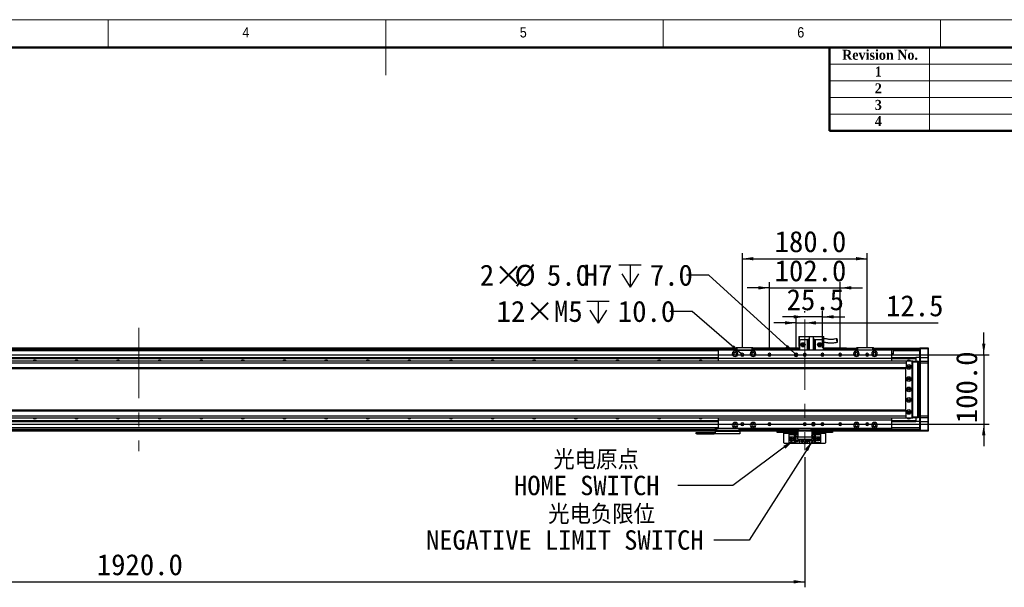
# Model space of a CAD drawing. Header units: millimetres. Extents: x 40 to 3320, y 40 to 2336.
# Tile 8 of 9: x 1152 to 2572, y 1518 to 2336. Entities that reach past the tile are written whole.
import ezdxf

# ---------------------------------------------------------------- set-up
doc = ezdxf.new("R2010")
doc.units = ezdxf.units.MM
doc.header["$LTSCALE"] = 8
doc.linetypes.add('CENTERX2', pattern=[20.32, 12.7, -2.54, 2.54, -2.54])
doc.layers.add('DIMNS', color=7, linetype='Continuous')
doc.styles.add('SLDTEXTSTYLE1', font='Gothic.ttf', dxfattribs={"width": 0.913})
doc.styles.add('SLDTEXTSTYLE2', font='timesbd.ttf', dxfattribs={"width": 0.933})
doc.styles.add('SLDTEXTSTYLE8', font='txt')
doc.styles.add('SLDTEXTSTYLE9', font='txt', dxfattribs={"bigfont": 'bigfont'})
doc.dimstyles.new('SLDDIMSTYLE0', dxfattribs={"dimtxt": 30.4, "dimasz": 16, "dimexe": 0, "dimexo": 0.0625, "dimgap": 7.6, "dimtad": 2, "dimdec": 1, "dimrnd": 1e-09, "dimzin": 4, "dimdsep": 46, "dimtxsty": 'SLDTEXTSTYLE8', "dimsah": 1, "dimcen": 0.09, "dimadec": 0, "dimazin": 1, "dimtfac": 1, "dimtdec": 1, "dimtofl": 0, "dimtmove": 0, "dimatfit": 3, "dimfxl": 0, "dimfrac": 2, "dimtolj": 1, "dimtzin": 12, "dimarcsym": 0})
doc.dimstyles.new('SLDDIMSTYLE1', dxfattribs={"dimtxt": 30.4, "dimasz": 16, "dimexe": 0, "dimexo": 0.0625, "dimgap": 7.6, "dimtad": 2, "dimdec": 1, "dimrnd": 1e-09, "dimzin": 4, "dimdsep": 46, "dimtxsty": 'SLDTEXTSTYLE8', "dimsah": 1, "dimcen": 0.09, "dimadec": 0, "dimazin": 1, "dimtfac": 1, "dimtdec": 1, "dimtmove": 0, "dimatfit": 0, "dimfxl": 0, "dimfrac": 2, "dimtolj": 1, "dimtzin": 12, "dimarcsym": 0})
doc.dimstyles.new('SLDDIMSTYLE2', dxfattribs={"dimtxt": 0.18, "dimasz": 16, "dimexe": 0, "dimexo": 0.0625, "dimgap": 0, "dimtad": 0, "dimtih": 1, "dimtoh": 1, "dimdec": 0, "dimrnd": 1e-09, "dimzin": 0, "dimdsep": 46, "dimtxsty": 'Standard', "dimsah": 1, "dimcen": 0.09, "dimadec": 0, "dimazin": 0, "dimtfac": 16, "dimtdec": 0, "dimtofl": 0, "dimtmove": 0, "dimatfit": 3, "dimfxl": 0, "dimfrac": 2, "dimtolj": 1, "dimtzin": 0, "dimarcsym": 0})
doc.dimstyles.new('SLDDIMSTYLE3', dxfattribs={"dimtxt": 30.4, "dimasz": 16, "dimexe": 0, "dimexo": 0.0625, "dimgap": 7.6, "dimtad": 2, "dimdec": 1, "dimrnd": 1e-09, "dimzin": 12, "dimdsep": 46, "dimtxsty": 'SLDTEXTSTYLE8', "dimsah": 1, "dimcen": 0.09, "dimadec": 0, "dimazin": 3, "dimtfac": 1, "dimtdec": 1, "dimtmove": 0, "dimatfit": 0, "dimfxl": 0, "dimfrac": 2, "dimtolj": 1, "dimtzin": 12, "dimarcsym": 0})
doc.dimstyles.new('SLDDIMSTYLE7', dxfattribs={"dimtxt": 30.4, "dimasz": 16, "dimexe": 0, "dimexo": 0.0625, "dimgap": 7.6, "dimtad": 0, "dimtih": 1, "dimtoh": 1, "dimdec": 1, "dimrnd": 1e-09, "dimzin": 4, "dimdsep": 46, "dimtxsty": 'SLDTEXTSTYLE8', "dimsah": 1, "dimcen": 0, "dimadec": 0, "dimazin": 1, "dimtfac": 1, "dimtdec": 1, "dimtofl": 0, "dimtmove": 0, "dimatfit": 3, "dimfxl": 0, "dimfrac": 2, "dimtolj": 1, "dimtzin": 12, "dimarcsym": 0})
doc.dimstyles.new('SLDDIMSTYLE8', dxfattribs={"dimtxt": 30.4, "dimasz": 16, "dimexe": 0, "dimexo": 0.0625, "dimgap": 7.6, "dimtad": 0, "dimtih": 1, "dimtoh": 1, "dimdec": 1, "dimrnd": 1e-09, "dimzin": 12, "dimdsep": 46, "dimtxsty": 'SLDTEXTSTYLE8', "dimsah": 1, "dimcen": 0, "dimadec": 0, "dimazin": 3, "dimtfac": 1, "dimtdec": 1, "dimtofl": 0, "dimtmove": 0, "dimatfit": 3, "dimfxl": 0, "dimfrac": 2, "dimtolj": 1, "dimtzin": 12, "dimarcsym": 0})

# ---------------------------------------------------------------- blocks, each defined once
blk = doc.blocks.new('_D_24')
at = {"layer": 'DIMNS'}
for p, q in [((2542.2, 1852.9), (2542.2, 1884.9)), ((464.3, 1852.9), (2550.2, 1852.9)), ((2542.2, 1852.9), (2542.2, 1752.9)), ((464.3, 1752.9), (2550.2, 1752.9)), ((2542.2, 1752.9), (2542.2, 1720.9))]:
    blk.add_line(p, q, dxfattribs=at)
for points in [[(2542.2, 1852.9), (2544.6, 1868.9), (2539.8, 1868.9)], [(2542.2, 1752.9), (2539.8, 1736.9), (2544.6, 1736.9)]]:
    blk.add_solid(points, dxfattribs=at)
at = {"layer": 'DIMNS', "insert": (2502.3, 1754.3), "char_height": 30.4, "attachment_point": 1, "rotation": 90, "style": 'SLDTEXTSTYLE8'}
blk.add_mtext('100.0', dxfattribs=at)
blk = doc.blocks.new('_D_29')
at = {"layer": 'DIMNS'}
for p, q in [((2233.2, 1949.4), (2201.2, 1949.4)), ((2233.2, 1863), (2233.2, 1957.4)), ((2233.2, 1949.4), (2335.2, 1949.4)), ((2335.2, 1863), (2335.2, 1957.4)), ((2335.2, 1949.4), (2367.2, 1949.4))]:
    blk.add_line(p, q, dxfattribs=at)
for points in [[(2233.2, 1949.4), (2217.2, 1951.8), (2217.2, 1947)], [(2335.2, 1949.4), (2351.2, 1947), (2351.2, 1951.8)]]:
    blk.add_solid(points, dxfattribs=at)
at = {"layer": 'DIMNS', "insert": (2240.7, 1989.3), "char_height": 30.4, "attachment_point": 1, "style": 'SLDTEXTSTYLE8'}
blk.add_mtext('102.0', dxfattribs=at)
blk = doc.blocks.new('_D_30')
at = {"layer": 'DIMNS'}
for p, q in [((2194.2, 1863), (2194.2, 1999.4)), ((2194.2, 1991.4), (2374.2, 1991.4)), ((2374.2, 1863), (2374.2, 1999.4))]:
    blk.add_line(p, q, dxfattribs=at)
for points in [[(2194.2, 1991.4), (2210.2, 1989), (2210.2, 1993.8)], [(2374.2, 1991.4), (2358.2, 1993.8), (2358.2, 1989)]]:
    blk.add_solid(points, dxfattribs=at)
at = {"layer": 'DIMNS', "insert": (2240.7, 2031.3), "char_height": 30.4, "attachment_point": 1, "style": 'SLDTEXTSTYLE8'}
blk.add_mtext('180.0', dxfattribs=at)
blk = doc.blocks.new('_D_31')
at = {"layer": 'DIMNS'}
for p, q in [((2271.7, 1863), (2271.7, 1906.9)), ((2271.7, 1898.9), (2239.7, 1898.9)), ((2271.7, 1898.9), (2284.2, 1898.9)), ((2284.2, 1898.9), (2476.3, 1898.9))]:
    blk.add_line(p, q, dxfattribs=at)
for points in [[(2271.7, 1898.9), (2255.7, 1901.3), (2255.7, 1896.5)], [(2284.2, 1898.9), (2300.2, 1896.5), (2300.2, 1901.3)]]:
    blk.add_solid(points, dxfattribs=at)
at = {"layer": 'DIMNS', "insert": (2401.4, 1938.8), "char_height": 30.4, "attachment_point": 1, "style": 'SLDTEXTSTYLE8'}
blk.add_mtext('12.5', dxfattribs=at)
blk = doc.blocks.new('_D_32')
at = {"layer": 'DIMNS'}
for p, q in [((2284.2, 1907.6), (2252.2, 1907.6)), ((2284.2, 1914), (2284.2, 1915.6)), ((2309.7, 1907.6), (2284.2, 1907.6)), ((2309.7, 1863), (2309.7, 1915.6)), ((2309.7, 1907.6), (2341.7, 1907.6))]:
    blk.add_line(p, q, dxfattribs=at)
for points in [[(2284.2, 1907.6), (2268.2, 1910), (2268.2, 1905.2)], [(2309.7, 1907.6), (2325.7, 1905.2), (2325.7, 1910)]]:
    blk.add_solid(points, dxfattribs=at)
at = {"layer": 'DIMNS', "insert": (2258, 1947.5), "char_height": 30.4, "attachment_point": 1, "style": 'SLDTEXTSTYLE8'}
blk.add_mtext('25.5', dxfattribs=at)
blk = doc.blocks.new('SW_SYMBOL_HOLE_DEPTH')
at = {"layer": 'DIMNS', "color": 0}
for p, q in [((0, 7000), (6400, 7000)), ((3200, 7000), (3200, 600)), ((800, 4440), (3200, 600)), ((5600, 4440), (3200, 600))]:
    blk.add_line(p, q, dxfattribs=at)
blk = doc.blocks.new('_D_33')
at = {"layer": 'DIMNS'}
for p, q in [((2145.7, 1967.7), (2113.7, 1967.7)), ((2269.8, 1854.6), (2145.7, 1967.7))]:
    blk.add_line(p, q, dxfattribs=at)
blk.add_solid([(2269.8, 1854.6), (2259.6, 1867.1), (2256.4, 1863.6)], dxfattribs=at)
at = {"layer": 'DIMNS', "xscale": 0.004985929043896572, "yscale": 0.004985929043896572, "zscale": 0.004985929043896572}
blk.add_blockref('SW_SYMBOL_HOLE_DEPTH', (2016.3, 1947.5), dxfattribs=at)
at = {"layer": 'DIMNS', "char_height": 30.4, "attachment_point": 1, "style": 'SLDTEXTSTYLE8'}
for s, insert in [('2×', (1815.7, 1982.9)), ('%%c', (1865.5, 1982.6)), ('5.0', (1912.4, 1982.9)), ('H7', (1965.4, 1982.9)), ('7.0', (2060.8, 1982.9))]:
    blk.add_mtext(s, dxfattribs=dict(at, insert=insert))
blk = doc.blocks.new('_D_34')
at = {"layer": 'DIMNS'}
for p, q in [((2284.2, 1705.2), (2284.2, 1517.6)), ((364.2, 1691.8), (364.2, 1517.6)), ((364.2, 1525.6), (2284.2, 1525.6))]:
    blk.add_line(p, q, dxfattribs=at)
for points in [[(364.2, 1525.6), (380.2, 1523.2), (380.2, 1528)], [(2284.2, 1525.6), (2268.2, 1528), (2268.2, 1523.2)]]:
    blk.add_solid(points, dxfattribs=at)
at = {"layer": 'DIMNS', "insert": (1263.5, 1565.5), "char_height": 30.4, "attachment_point": 1, "style": 'SLDTEXTSTYLE8'}
blk.add_mtext('1920.0', dxfattribs=at)
blk = doc.blocks.new('_D_35')
at = {"layer": 'DIMNS'}
for p, q in [((2121.6, 1915.4), (2089.6, 1915.4)), ((2192.6, 1854.3), (2121.6, 1915.4))]:
    blk.add_line(p, q, dxfattribs=at)
blk.add_solid([(2192.6, 1854.3), (2182, 1866.5), (2178.9, 1862.9)], dxfattribs=at)
at = {"layer": 'DIMNS', "xscale": 0.004985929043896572, "yscale": 0.004985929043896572, "zscale": 0.004985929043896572}
blk.add_blockref('SW_SYMBOL_HOLE_DEPTH', (1970.2, 1895.3), dxfattribs=at)
at = {"layer": 'DIMNS', "char_height": 30.4, "attachment_point": 1, "style": 'SLDTEXTSTYLE8'}
for s, insert in [('12×M5', (1839.9, 1930.7)), ('10.0', (2014.7, 1930.7))]:
    blk.add_mtext(s, dxfattribs=dict(at, insert=insert))
blk = doc.blocks.new('SW_NOTE_6')
at = {"layer": 'DIMNS', "color": 0, "char_height": 28, "attachment_point": 2}
for s, insert, style in [(' 光电原点', (-130.5, 51.1), 'SLDTEXTSTYLE9'), ('HOME SWITCH', (-131.4, 14.1), 'SLDTEXTSTYLE8')]:
    blk.add_mtext(s, dxfattribs=dict(at, insert=insert, style=style))
blk = doc.blocks.new('SW_NOTE_7')
at = {"layer": 'DIMNS', "color": 0, "char_height": 28, "attachment_point": 2}
for s, insert, style in [('    光电负限位', (-211.8, 51.3), 'SLDTEXTSTYLE9'), ('NEGATIVE LIMIT SWITCH', (-215, 14.3), 'SLDTEXTSTYLE8')]:
    blk.add_mtext(s, dxfattribs=dict(at, insert=insert, style=style))
blk = doc.blocks.new('SW_DOWELSYMBOL_5')
at = {"linetype": 'Continuous', "lineweight": 18}
h = blk.add_hatch(color=0, dxfattribs=at)
edge = h.paths.add_edge_path(flags=0)
edge.add_arc((0, 0), 2.5, 180, 270)
edge.add_line((0, -2.5), (0, 0))
edge.add_line((0, 0), (-2.5, 0))
h = blk.add_hatch(color=0, dxfattribs=at)
edge = h.paths.add_edge_path(flags=0)
edge.add_arc((0, 0), 2.5, 0, 90)
edge.add_line((0, 2.5), (0, 0))
edge.add_line((0, 0), (2.5, 0))
at = {"layer": 'DIMNS', "color": 0}
blk.add_circle((0, 0), 2.5, dxfattribs=at)
blk = doc.blocks.new('SW_DOWELSYMBOL_6')
at = {"linetype": 'Continuous', "lineweight": 18}
h = blk.add_hatch(color=0, dxfattribs=at)
edge = h.paths.add_edge_path(flags=0)
edge.add_arc((0, 0), 2.5, 180, 270)
edge.add_line((0, -2.5), (0, 0))
edge.add_line((0, 0), (-2.5, 0))
h = blk.add_hatch(color=0, dxfattribs=at)
edge = h.paths.add_edge_path(flags=0)
edge.add_arc((0, 0), 2.5, 0, 90)
edge.add_line((0, 2.5), (0, 0))
edge.add_line((0, 0), (2.5, 0))
at = {"layer": 'DIMNS', "color": 0}
blk.add_circle((0, 0), 2.5, dxfattribs=at)

msp = doc.modelspace()

# ---------------------------------------------------------------- linework, layer by layer
at = {"color": 7, "linetype": 'Continuous', "lineweight": 18}
for p, q in [((3320, 2336), (40, 2336)), ((1280, 2296), (1280, 2336)), ((1680, 2336), (1680, 2256)), ((2080, 2296), (2080, 2336)), ((2480, 2336), (2480, 2296)), ((80, 2296), (3280, 2296)), ((2464, 2296), (2464, 2176)), ((2320, 2272), (3280, 2272)), ((2320, 2248), (3280, 2248)), ((2320, 2224), (3280, 2224)), ((2320, 2200), (3280, 2200))]:
    msp.add_line(p, q, dxfattribs=at)
at = {"color": 7, "linetype": 'Continuous', "lineweight": 50}
for p, q in [((3280, 2296), (80, 2296)), ((2320, 2296), (2320, 2176)), ((3280, 2176), (2320, 2176))]:
    msp.add_line(p, q, dxfattribs=at)
at = {"color": 7, "linetype": 'Continuous', "lineweight": 25}
for p, q in [((2275.65, 1879.19), (2276.65, 1879.19)), ((2275.65, 1879.19), (2275.65, 1864.79)), ((2276.65, 1872.79), (2276.65, 1879.19)), ((2276.65, 1879.19), (2290.65, 1879.19)), ((2278.65, 1874.79), (2276.65, 1872.79)), ((2278.65, 1874.79), (2288.15, 1874.79)), ((2288.15, 1859.39), (2288.15, 1874.79)), ((2288.15, 1874.79), (2288.65, 1874.79)), ((2288.65, 1874.79), (2288.65, 1859.39)), ((2290.65, 1874.79), (2288.65, 1874.79)), ((2290.65, 1879.39), (2290.65, 1859.39)), ((2290.65, 1879.39), (2296.65, 1879.39)), ((2296.65, 1859.39), (2296.65, 1879.39)), ((2296.65, 1879.19), (2310.65, 1879.19)), ((2298.65, 1874.79), (2296.65, 1874.79)), ((2298.65, 1859.39), (2298.65, 1874.79)), ((2298.65, 1874.79), (2299.15, 1874.79)), ((2299.15, 1874.79), (2308.65, 1874.79)), ((2299.15, 1874.79), (2299.15, 1859.39)), ((2310.65, 1872.79), (2308.65, 1874.79)), ((2310.65, 1879.19), (2311.65, 1879.19)), ((2310.65, 1879.19), (2310.65, 1872.79)), ((2311.65, 1864.79), (2311.65, 1879.19)), ((463.15, 1862.69), (2185.15, 1862.69)), ((463.15, 1862.49), (2185.15, 1862.49)), ((463.15, 1862.39), (2185.15, 1862.39)), ((2185.15, 1860.39), (463.15, 1860.39)), ((2185.15, 1863.09), (2185.45, 1863.39)), ((2185.15, 1859.39), (2185.15, 1863.09)), ((2186.15, 1863.09), (2185.15, 1863.09)), ((2185.45, 1863.39), (2186.28, 1863.39)), ((2186.15, 1863.09), (2186.28, 1863.39)), ((2186.15, 1863.09), (2186.15, 1859.39)), ((2208.15, 1863.09), (2186.15, 1863.09)), ((2186.28, 1863.39), (2208.03, 1863.39)), ((2208.15, 1863.09), (2208.03, 1863.39)), ((2208.03, 1863.39), (2208.85, 1863.39)), ((2208.15, 1859.39), (2208.15, 1863.09)), ((2209.15, 1863.09), (2208.15, 1863.09)), ((2208.85, 1863.39), (2209.15, 1863.09)), ((2209.15, 1863.09), (2209.15, 1859.39)), ((2209.15, 1862.69), (2276.65, 1862.69)), ((2209.15, 1862.49), (2276.65, 1862.49)), ((2209.15, 1862.39), (2276.65, 1862.39)), ((2276.65, 1860.39), (2209.15, 1860.39)), ((2275.65, 1864.79), (2276.65, 1864.79)), ((2276.65, 1872.79), (2276.65, 1859.39)), ((2310.65, 1872.79), (2310.65, 1859.39)), ((2310.65, 1864.79), (2311.65, 1864.79)), ((2310.65, 1862.69), (2344.15, 1862.69)), ((2310.65, 1862.49), (2344.15, 1862.49)), ((2310.65, 1862.39), (2359.15, 1862.39)), ((2359.15, 1860.39), (2310.65, 1860.39)), ((2344.15, 1862.69), (2344.15, 1862.49)), ((2344.15, 1862.39), (2344.15, 1862.49)), ((2359.15, 1863.09), (2359.45, 1863.39)), ((2359.15, 1859.39), (2359.15, 1863.09)), ((2360.15, 1863.09), (2359.15, 1863.09)), ((2359.45, 1863.39), (2360.28, 1863.39)), ((2360.15, 1863.09), (2360.28, 1863.39)), ((2360.15, 1863.09), (2360.15, 1859.39)), ((2382.15, 1863.09), (2360.15, 1863.09)), ((2360.28, 1863.39), (2382.03, 1863.39)), ((2382.15, 1863.09), (2382.03, 1863.39)), ((2382.03, 1863.39), (2382.85, 1863.39)), ((2382.15, 1859.39), (2382.15, 1863.09)), ((2383.15, 1863.09), (2382.15, 1863.09)), ((2382.85, 1863.39), (2383.15, 1863.09)), ((2383.15, 1863.09), (2383.15, 1859.39)), ((2383.15, 1862.39), (2450.15, 1862.39)), ((2450.15, 1860.39), (2383.15, 1860.39)), ((2450.15, 1862.59), (2450.45, 1862.89)), ((2450.15, 1861.39), (2450.15, 1862.59)), ((2450.15, 1861.39), (2450.45, 1861.39)), ((2450.15, 1848.89), (2450.15, 1861.39)), ((2450.45, 1862.89), (2450.45, 1861.39)), ((2450.45, 1862.89), (2461.85, 1862.89)), ((2450.45, 1861.39), (2450.45, 1848.89)), ((2461.85, 1861.39), (2450.45, 1861.39)), ((2461.85, 1861.39), (2461.85, 1862.89)), ((2461.85, 1862.89), (2462.15, 1862.59)), ((2461.85, 1848.89), (2461.85, 1861.39)), ((2461.85, 1861.39), (2462.15, 1861.39)), ((2462.15, 1862.59), (2462.15, 1861.39)), ((2462.15, 1861.39), (2462.15, 1848.89)), ((489.15, 1848.89), (2159.15, 1848.89)), ((489.15, 1848.6), (2159.15, 1848.6)), ((489.15, 1847.7), (2159.15, 1847.7)), ((489.15, 1847.41), (2159.15, 1847.41)), ((2409.15, 1859.39), (2159.15, 1859.39)), ((2159.15, 1859.39), (2159.15, 1847.39)), ((2409.15, 1847.39), (2159.15, 1847.39)), ((2159.15, 1847.39), (2159.15, 1843.89)), ((2186.15, 1859.39), (2185.15, 1859.39)), ((2185.15, 1859.39), (2185.15, 1859.39)), ((2186.15, 1859.39), (2208.15, 1859.39)), ((2194.15, 1852.89), (2192.05, 1852.89)), ((2194.15, 1852.89), (2196.25, 1852.89)), ((2209.15, 1859.39), (2208.15, 1859.39)), ((2209.15, 1859.39), (2209.15, 1859.39)), ((2233.15, 1852.89), (2231.05, 1852.89)), ((2233.15, 1852.89), (2235.25, 1852.89)), ((2271.65, 1852.89), (2269.15, 1852.89)), ((2271.65, 1852.89), (2274.15, 1852.89)), ((2284.15, 1852.89), (2282.05, 1852.89)), ((2284.15, 1852.89), (2286.25, 1852.89)), ((2309.65, 1852.89), (2307.55, 1852.89)), ((2309.65, 1852.89), (2311.75, 1852.89)), ((2335.15, 1852.89), (2333.05, 1852.89)), ((2335.15, 1852.89), (2337.25, 1852.89)), ((2374.15, 1852.89), (2372.05, 1852.89)), ((2374.15, 1852.89), (2376.25, 1852.89)), ((2409.15, 1859.39), (2409.15, 1847.39)), ((2411.79, 1854.29), (2409.15, 1854.29)), ((2409.15, 1848.89), (2444.15, 1848.89)), ((2409.15, 1848.6), (2444.15, 1848.6)), ((2409.15, 1847.7), (2444.15, 1847.7)), ((2409.15, 1847.41), (2444.15, 1847.41)), ((2409.15, 1847.39), (2409.15, 1843.89)), ((2450.15, 1858.39), (2411.79, 1858.39)), ((2411.79, 1858.39), (2411.79, 1854.29)), ((2444.15, 1848.89), (2444.15, 1848.6)), ((2450.15, 1848.89), (2444.15, 1848.89)), ((2444.15, 1848.6), (2444.15, 1847.7)), ((2444.15, 1847.7), (2444.15, 1847.41)), ((2444.15, 1847.41), (2444.15, 1843.89)), ((2450.15, 1848.89), (2450.45, 1848.89)), ((2450.15, 1843.59), (2450.15, 1848.89)), ((2450.45, 1848.89), (2450.45, 1843.89)), ((2450.45, 1848.89), (2461.85, 1848.89)), ((2461.85, 1843.89), (2461.85, 1848.89)), ((2461.85, 1848.89), (2462.15, 1848.89)), ((2462.15, 1848.89), (2462.15, 1843.59)), ((2429.65, 1843.89), (219.15, 1843.89)), ((2430.15, 1840.89), (219.15, 1840.89)), ((2430.15, 1833.89), (219.15, 1833.89)), ((219.15, 1832.89), (2430.15, 1832.89)), ((2429.65, 1843.89), (2429.15, 1843.39)), ((2429.15, 1843.39), (2429.15, 1843.25)), ((2429.15, 1832.89), (2429.15, 1772.89)), ((2438.65, 1843.89), (2429.65, 1843.89)), ((2430.15, 1843.25), (2430.15, 1840.89)), ((2430.15, 1840.89), (2430.15, 1833.89)), ((2430.15, 1833.89), (2430.15, 1832.89)), ((2435.3, 1835.89), (2433.01, 1835.89)), ((2439.15, 1843.39), (2438.65, 1843.89)), ((2438.65, 1843.89), (2440.15, 1843.89)), ((2440.15, 1843.59), (2438.95, 1843.59)), ((2439.15, 1762.39), (2439.15, 1843.39)), ((2439.65, 1841.89), (2439.15, 1841.89)), ((2439.65, 1763.89), (2439.65, 1841.89)), ((2440.15, 1843.89), (2447.35, 1843.89)), ((2440.15, 1842.39), (2440.15, 1843.89)), ((2447.35, 1842.39), (2440.15, 1842.39)), ((2440.15, 1763.39), (2440.15, 1842.39)), ((2447.35, 1842.39), (2447.35, 1843.89)), ((2447.65, 1843.59), (2447.35, 1843.89)), ((2447.35, 1763.39), (2447.35, 1842.39)), ((2447.65, 1842.39), (2447.35, 1842.39)), ((2447.65, 1843.59), (2447.65, 1842.39)), ((2447.65, 1842.39), (2447.65, 1763.39)), ((2447.65, 1842.39), (2450.15, 1842.39)), ((2450.15, 1841.39), (2447.65, 1841.39)), ((2450.45, 1843.89), (2450.15, 1843.59)), ((2450.15, 1840.89), (2450.15, 1843.59)), ((2450.15, 1764.89), (2450.15, 1840.89)), ((2450.45, 1840.89), (2450.15, 1840.89)), ((2450.45, 1843.89), (2450.45, 1840.89)), ((2450.45, 1843.89), (2461.85, 1843.89)), ((2450.45, 1840.89), (2450.45, 1764.89)), ((2461.85, 1840.89), (2450.45, 1840.89)), ((2461.85, 1840.89), (2461.85, 1843.89)), ((2461.85, 1843.89), (2462.15, 1843.59)), ((2461.85, 1764.89), (2461.85, 1840.89)), ((2461.85, 1840.89), (2462.15, 1840.89)), ((2462.15, 1843.59), (2462.15, 1840.89)), ((2462.15, 1840.89), (2462.15, 1764.89)), ((2447.65, 1818.39), (2450.15, 1818.39)), ((2450.15, 1817.39), (2447.65, 1817.39)), ((2447.65, 1788.39), (2450.15, 1788.39)), ((2450.15, 1787.39), (2447.65, 1787.39)), ((2430.15, 1772.89), (219.15, 1772.89)), ((219.15, 1771.89), (2430.15, 1771.89)), ((219.15, 1764.89), (2430.15, 1764.89)), ((219.15, 1761.89), (2429.65, 1761.89)), ((2159.15, 1761.89), (2159.15, 1758.39)), ((2409.15, 1761.89), (2409.15, 1758.39)), ((2429.15, 1762.53), (2429.15, 1762.39)), ((2429.15, 1762.39), (2429.65, 1761.89)), ((2429.65, 1761.89), (2438.65, 1761.89)), ((2430.15, 1771.89), (2430.15, 1772.89)), ((2430.15, 1764.89), (2430.15, 1771.89)), ((2430.15, 1762.53), (2430.15, 1764.89)), ((2433.01, 1769.89), (2435.3, 1769.89)), ((2438.65, 1761.89), (2439.15, 1762.39)), ((2440.15, 1761.89), (2438.65, 1761.89)), ((2438.95, 1762.19), (2440.15, 1762.19)), ((2439.15, 1763.89), (2439.65, 1763.89)), ((2440.15, 1761.89), (2440.15, 1763.39)), ((2440.15, 1763.39), (2447.35, 1763.39)), ((2447.35, 1761.89), (2440.15, 1761.89)), ((2444.15, 1761.89), (2444.15, 1758.37)), ((2447.35, 1761.89), (2447.35, 1763.39)), ((2447.65, 1763.39), (2447.35, 1763.39)), ((2447.65, 1762.19), (2447.35, 1761.89)), ((2447.65, 1764.39), (2450.15, 1764.39)), ((2447.65, 1763.39), (2447.65, 1762.19)), ((2450.15, 1763.39), (2447.65, 1763.39)), ((2450.15, 1762.19), (2450.15, 1764.89)), ((2450.45, 1764.89), (2450.15, 1764.89)), ((2450.45, 1761.89), (2450.15, 1762.19)), ((2450.15, 1756.89), (2450.15, 1762.19)), ((2450.45, 1764.89), (2450.45, 1761.89)), ((2450.45, 1764.89), (2461.85, 1764.89)), ((2461.85, 1761.89), (2450.45, 1761.89)), ((2450.45, 1761.89), (2450.45, 1756.89)), ((2461.85, 1761.89), (2461.85, 1764.89)), ((2461.85, 1764.89), (2462.15, 1764.89)), ((2461.85, 1761.89), (2462.15, 1762.19)), ((2461.85, 1756.89), (2461.85, 1761.89)), ((2462.15, 1764.89), (2462.15, 1762.19)), ((2462.15, 1762.19), (2462.15, 1756.89)), ((489.15, 1758.37), (2159.15, 1758.37)), ((489.15, 1758.08), (2159.15, 1758.08)), ((489.15, 1757.18), (2159.15, 1757.18)), ((489.15, 1756.88), (2159.15, 1756.88)), ((2155.65, 1744.39), (2155.65, 1746.39)), ((2155.65, 1746.39), (2156.65, 1746.39)), ((2156.65, 1746.39), (2156.65, 1744.39)), ((2156.65, 1746.39), (2159.15, 1746.39)), ((2409.15, 1758.39), (2159.15, 1758.39)), ((2159.15, 1758.39), (2159.15, 1746.39)), ((2409.15, 1746.39), (2159.15, 1746.39)), ((2189.65, 1744.39), (2189.65, 1746.39)), ((2190.65, 1746.39), (2190.65, 1744.39)), ((2194.15, 1752.89), (2192.05, 1752.89)), ((2194.15, 1752.89), (2196.25, 1752.89)), ((2233.15, 1752.89), (2231.05, 1752.89)), ((2233.15, 1752.89), (2235.25, 1752.89)), ((2274.15, 1744.39), (2274.15, 1746.39)), ((2275.15, 1746.39), (2275.15, 1744.39)), ((2284.15, 1752.89), (2282.05, 1752.89)), ((2284.15, 1752.89), (2286.25, 1752.89)), ((2293.15, 1744.39), (2293.15, 1746.39)), ((2296.65, 1752.89), (2294.15, 1752.89)), ((2294.15, 1746.39), (2294.15, 1744.39)), ((2296.65, 1752.89), (2299.15, 1752.89)), ((2309.65, 1752.89), (2307.55, 1752.89)), ((2309.65, 1752.89), (2311.75, 1752.89)), ((2335.15, 1752.89), (2333.05, 1752.89)), ((2335.15, 1752.89), (2337.25, 1752.89)), ((2374.15, 1752.89), (2372.05, 1752.89)), ((2374.15, 1752.89), (2376.25, 1752.89)), ((2409.15, 1758.39), (2409.15, 1746.39)), ((2409.15, 1758.37), (2444.15, 1758.37)), ((2409.15, 1758.08), (2444.15, 1758.08)), ((2409.15, 1757.18), (2444.15, 1757.18)), ((2409.15, 1756.88), (2444.15, 1756.88)), ((2444.15, 1758.37), (2444.15, 1758.08)), ((2444.15, 1758.08), (2444.15, 1757.18)), ((2444.15, 1757.18), (2444.15, 1756.88)), ((2450.15, 1756.88), (2444.15, 1756.88)), ((2450.45, 1756.89), (2450.15, 1756.89)), ((2450.15, 1744.39), (2450.15, 1756.89)), ((2450.45, 1756.89), (2461.85, 1756.89)), ((2450.45, 1756.89), (2450.45, 1744.39)), ((2462.15, 1756.89), (2461.85, 1756.89)), ((2461.85, 1744.39), (2461.85, 1756.89)), ((2462.15, 1756.89), (2462.15, 1744.39)), ((2155.65, 1745.38), (494.65, 1745.38)), ((2155.65, 1742.89), (494.65, 1742.89)), ((2127.65, 1738.89), (2127.65, 1740.89)), ((2127.65, 1740.89), (2128.65, 1740.89)), ((2128.65, 1738.89), (2127.65, 1738.89)), ((2128.65, 1740.89), (2128.65, 1738.89)), ((2128.65, 1740.89), (2153.65, 1740.89)), ((2128.65, 1738.89), (2153.65, 1738.89)), ((2153.65, 1738.89), (2153.65, 1740.89)), ((2153.65, 1740.89), (2155.65, 1740.89)), ((2155.65, 1738.89), (2153.65, 1738.89)), ((2156.65, 1744.39), (2155.65, 1744.39)), ((2155.65, 1742.56), (2155.65, 1744.39)), ((2155.65, 1742.56), (2190.65, 1742.56)), ((2155.65, 1738.89), (2155.65, 1742.56)), ((2190.65, 1738.89), (2155.65, 1738.89)), ((2156.65, 1744.39), (2189.65, 1744.39)), ((2190.65, 1744.39), (2189.65, 1744.39)), ((2274.15, 1745.38), (2190.65, 1745.38)), ((2190.65, 1744.39), (2190.65, 1742.56)), ((2274.15, 1742.89), (2190.65, 1742.89)), ((2190.65, 1742.56), (2190.65, 1738.89)), ((2244.15, 1740.89), (2244.15, 1742.89)), ((2245.15, 1740.89), (2244.15, 1740.89)), ((2245.15, 1742.89), (2245.15, 1740.89)), ((2274.15, 1740.89), (2245.15, 1740.89)), ((2254.15, 1740.89), (2254.15, 1739.89)), ((2254.15, 1726.09), (2254.15, 1739.89)), ((2261.45, 1737.79), (2261.45, 1738.59)), ((2261.45, 1738.59), (2270.65, 1738.59)), ((2269.75, 1737.79), (2261.45, 1737.79)), ((2261.45, 1737.79), (2261.45, 1737.29)), ((2269.25, 1737.29), (2261.45, 1737.29)), ((2261.45, 1734.69), (2261.45, 1737.29)), ((2261.45, 1734.69), (2267.65, 1734.69)), ((2261.45, 1729.09), (2261.45, 1734.69)), ((2262.75, 1729.09), (2262.75, 1734.69)), ((2263.25, 1734.34), (2263.25, 1734.69)), ((2267.65, 1734.34), (2263.25, 1734.34)), ((2263.25, 1729.44), (2263.25, 1734.34)), ((2264.21, 1732.69), (2264.21, 1731.09)), ((2266.05, 1732.69), (2264.21, 1732.69)), ((2266.05, 1732.69), (2266.05, 1731.09)), ((2267.65, 1734.69), (2267.65, 1729.09)), ((2269.25, 1737.29), (2269.75, 1737.79)), ((2269.25, 1726.49), (2269.25, 1737.29)), ((2269.75, 1725.99), (2269.75, 1737.79)), ((2270.65, 1738.59), (2274.15, 1738.59)), ((2270.65, 1738.59), (2270.65, 1734.89)), ((2270.65, 1734.89), (2274.15, 1734.89)), ((2270.65, 1734.89), (2270.65, 1728.89)), ((2271.15, 1734.89), (2271.15, 1728.89)), ((2271.45, 1734.89), (2271.45, 1728.89)), ((2273.05, 1737.09), (2273.25, 1737.09)), ((2273.65, 1735.89), (2273.05, 1737.09)), ((2273.25, 1737.49), (2274.05, 1737.49)), ((2273.25, 1737.09), (2273.25, 1737.49)), ((2274.15, 1736.89), (2273.65, 1735.89)), ((2274.05, 1737.49), (2274.05, 1737.09)), ((2274.05, 1737.09), (2274.15, 1737.09)), ((2275.15, 1744.39), (2274.15, 1744.39)), ((2274.15, 1742.89), (2274.15, 1744.39)), ((2294.15, 1742.89), (2274.15, 1742.89)), ((2274.15, 1742.89), (2274.15, 1734.39)), ((2274.15, 1734.39), (2294.15, 1734.39)), ((2274.15, 1730.89), (2274.15, 1734.39)), ((2293.15, 1744.39), (2275.15, 1744.39)), ((2294.15, 1744.39), (2293.15, 1744.39)), ((2450.15, 1745.38), (2294.15, 1745.38)), ((2294.15, 1744.39), (2294.15, 1742.89)), ((2294.15, 1742.89), (2294.15, 1734.39)), ((2450.15, 1742.89), (2294.15, 1742.89)), ((2323.15, 1740.89), (2294.15, 1740.89)), ((2294.15, 1738.59), (2297.65, 1738.59)), ((2294.15, 1736.49), (2294.65, 1737.49)), ((2294.25, 1736.29), (2294.15, 1736.29)), ((2294.15, 1734.89), (2297.65, 1734.89)), ((2294.15, 1734.39), (2294.15, 1730.89)), ((2294.25, 1735.89), (2294.25, 1736.29)), ((2295.05, 1735.89), (2294.25, 1735.89)), ((2294.65, 1737.49), (2295.25, 1736.29)), ((2295.05, 1736.29), (2295.05, 1735.89)), ((2295.25, 1736.29), (2295.05, 1736.29)), ((2296.85, 1728.89), (2296.85, 1734.89)), ((2297.15, 1728.89), (2297.15, 1734.89)), ((2297.65, 1734.89), (2297.65, 1738.59)), ((2297.65, 1738.59), (2306.85, 1738.59)), ((2297.65, 1728.89), (2297.65, 1734.89)), ((2306.85, 1737.79), (2298.55, 1737.79)), ((2298.55, 1737.79), (2299.05, 1737.29)), ((2298.55, 1737.79), (2298.55, 1725.99)), ((2299.05, 1737.29), (2299.05, 1726.49)), ((2306.85, 1737.29), (2299.05, 1737.29)), ((2300.65, 1734.69), (2306.85, 1734.69)), ((2300.65, 1729.09), (2300.65, 1734.69)), ((2305.05, 1734.34), (2300.65, 1734.34)), ((2304.09, 1732.69), (2302.25, 1732.69)), ((2302.25, 1731.09), (2302.25, 1732.69)), ((2304.09, 1731.09), (2304.09, 1732.69)), ((2305.05, 1734.69), (2305.05, 1734.34)), ((2305.05, 1734.34), (2305.05, 1729.44)), ((2305.55, 1734.69), (2305.55, 1729.09)), ((2306.85, 1738.59), (2306.85, 1737.79)), ((2306.85, 1737.29), (2306.85, 1737.79)), ((2306.85, 1737.29), (2306.85, 1734.69)), ((2306.85, 1734.69), (2306.85, 1729.09)), ((2314.15, 1739.89), (2314.15, 1740.89)), ((2314.15, 1739.89), (2314.15, 1726.09)), ((2323.15, 1740.89), (2323.15, 1742.89)), ((2324.15, 1740.89), (2323.15, 1740.89)), ((2324.15, 1742.89), (2324.15, 1740.89)), ((2450.45, 1744.39), (2450.15, 1744.39)), ((2450.15, 1743.19), (2450.15, 1744.39)), ((2450.45, 1742.89), (2450.15, 1743.19)), ((2450.15, 1743.19), (2450.15, 1742.89)), ((2450.45, 1744.39), (2450.45, 1742.89)), ((2450.45, 1744.39), (2461.85, 1744.39)), ((2461.85, 1742.89), (2450.45, 1742.89)), ((2461.85, 1742.89), (2461.85, 1744.39)), ((2462.15, 1744.39), (2461.85, 1744.39)), ((2462.15, 1743.19), (2461.85, 1742.89)), ((2462.15, 1744.39), (2462.15, 1743.19)), ((2254.15, 1726.09), (2255.15, 1725.09)), ((2313.15, 1725.09), (2255.15, 1725.09)), ((2267.65, 1729.09), (2261.45, 1729.09)), ((2261.45, 1726.49), (2261.45, 1729.09)), ((2261.45, 1726.49), (2269.25, 1726.49)), ((2261.45, 1726.49), (2261.45, 1725.99)), ((2261.45, 1725.99), (2269.75, 1725.99)), ((2261.45, 1725.19), (2261.45, 1725.99)), ((2270.65, 1725.19), (2261.45, 1725.19)), ((2263.25, 1729.09), (2263.25, 1729.44)), ((2263.25, 1729.44), (2267.65, 1729.44)), ((2264.21, 1731.09), (2266.05, 1731.09)), ((2269.75, 1725.99), (2269.25, 1726.49)), ((2270.65, 1728.89), (2270.65, 1725.19)), ((2276.65, 1728.89), (2270.65, 1728.89)), ((2276.65, 1725.19), (2270.65, 1725.19)), ((2273.05, 1727.49), (2273.25, 1727.49)), ((2273.65, 1726.29), (2273.05, 1727.49)), ((2273.25, 1727.89), (2274.05, 1727.89)), ((2273.25, 1727.49), (2273.25, 1727.89)), ((2274.25, 1727.49), (2273.65, 1726.29)), ((2274.05, 1727.89), (2274.05, 1727.49)), ((2274.05, 1727.49), (2274.25, 1727.49)), ((2294.15, 1730.89), (2274.15, 1730.89)), ((2275.85, 1728.89), (2275.85, 1730.89)), ((2276.15, 1728.89), (2276.15, 1730.89)), ((2276.65, 1730.89), (2276.65, 1728.89)), ((2276.65, 1728.89), (2276.65, 1725.19)), ((2282.15, 1725.19), (2276.65, 1725.19)), ((2284.15, 1730.89), (2284.15, 1727.19)), ((2291.65, 1725.19), (2286.15, 1725.19)), ((2291.65, 1728.89), (2291.65, 1730.89)), ((2291.65, 1725.19), (2291.65, 1728.89)), ((2297.65, 1728.89), (2291.65, 1728.89)), ((2297.65, 1725.19), (2291.65, 1725.19)), ((2292.15, 1730.89), (2292.15, 1728.89)), ((2292.45, 1730.89), (2292.45, 1728.89)), ((2294.05, 1726.69), (2294.65, 1727.89)), ((2294.25, 1726.69), (2294.05, 1726.69)), ((2294.25, 1726.29), (2294.25, 1726.69)), ((2295.05, 1726.29), (2294.25, 1726.29)), ((2294.65, 1727.89), (2295.25, 1726.69)), ((2295.05, 1726.69), (2295.05, 1726.29)), ((2295.25, 1726.69), (2295.05, 1726.69)), ((2297.65, 1725.19), (2297.65, 1728.89)), ((2306.85, 1725.19), (2297.65, 1725.19)), ((2299.05, 1726.49), (2298.55, 1725.99)), ((2298.55, 1725.99), (2306.85, 1725.99)), ((2299.05, 1726.49), (2306.85, 1726.49)), ((2300.65, 1729.44), (2305.05, 1729.44)), ((2306.85, 1729.09), (2300.65, 1729.09)), ((2302.25, 1731.09), (2304.09, 1731.09)), ((2305.05, 1729.44), (2305.05, 1729.09)), ((2306.85, 1729.09), (2306.85, 1726.49)), ((2306.85, 1725.99), (2306.85, 1726.49)), ((2306.85, 1725.99), (2306.85, 1725.19)), ((2313.15, 1725.09), (2314.15, 1726.09))]:
    msp.add_line(p, q, dxfattribs=at)
at = {"color": 8, "linetype": 'Continuous', "lineweight": 25}
for p, q in [((2185.15, 1861.89), (463.15, 1861.89)), ((2276.65, 1861.89), (2209.15, 1861.89)), ((2359.15, 1861.89), (2310.65, 1861.89)), ((2450.15, 1861.89), (2383.15, 1861.89)), ((2159.15, 1858.39), (489.15, 1858.39)), ((2159.15, 1747.38), (489.15, 1747.38)), ((2450.15, 1747.38), (2409.15, 1747.38)), ((2155.65, 1743.89), (494.65, 1743.89)), ((2274.15, 1743.89), (2190.65, 1743.89)), ((2254.15, 1739.89), (2274.15, 1739.89)), ((2450.15, 1743.89), (2294.15, 1743.89)), ((2294.15, 1739.89), (2314.15, 1739.89))]:
    msp.add_line(p, q, dxfattribs=at)
at = {"color": 7, "linetype": 'Continuous', "lineweight": 25, "flags": 128}
msp.add_lwpolyline([(2408.52, 1859.39), (2408.52, 1859.64), (2408.62, 1860), (2408.85, 1860.23), (2409.18, 1860.34), (2409.6, 1860.38), (2410.12, 1860.39), (2410.66, 1860.38), (2411.15, 1860.33), (2411.51, 1860.2), (2411.7, 1859.97), (2411.79, 1859.65), (2411.8, 1859.2), (2411.79, 1858.59), (2411.79, 1858.39), (2411.79, 1858.39)], dxfattribs=at)
at = {"color": 7, "linetype": 'Continuous', "lineweight": 25}
for centre, radius in [((2281.65, 1867.29), 3), ((2281.65, 1867.29), 1.7), ((2281.65, 1867.29), 1.6), ((2305.65, 1867.29), 3), ((2305.65, 1867.29), 1.7), ((2305.65, 1867.29), 1.6), ((2434.15, 1835.39), 3.36), ((2434.15, 1835.39), 1.7), ((2434.15, 1835.39), 1.25), ((2434.15, 1817.89), 3.36), ((2434.15, 1817.89), 1.7), ((2434.15, 1817.89), 1.25), ((2434.15, 1802.89), 3.36), ((2434.15, 1802.89), 1.7), ((2434.15, 1802.89), 1.25), ((2434.15, 1787.89), 3.36), ((2434.15, 1787.89), 1.7), ((2434.15, 1787.89), 1.25), ((2434.15, 1770.39), 3.36), ((2434.15, 1770.39), 1.7), ((2434.15, 1770.39), 1.25), ((2280.65, 1728.39), 1.75), ((2280.65, 1728.39), 1.25), ((2287.65, 1728.39), 1.75), ((2287.65, 1728.39), 1.25)]:
    msp.add_circle(centre, radius, dxfattribs=at)
for centre, radius, start, end in [((2183.65, 1854.39), 4, 0, 180), ((2183.65, 1854.39), 4, 180, 0), ((2183.65, 1854.39), 2.25, 0, 180), ((2183.65, 1854.39), 2.25, 180, 0), ((2183.65, 1854.39), 2, 90, 270), ((2183.65, 1854.39), 2, 270, 90), ((2194.15, 1852.89), 2.1, 0, 180), ((2194.15, 1852.89), 2.1, 180, 0), ((2209.65, 1854.39), 4, 0, 180), ((2209.65, 1854.39), 4, 180, 0), ((2209.65, 1854.39), 2.25, 0, 180), ((2209.65, 1854.39), 2.25, 180, 0), ((2209.65, 1854.39), 2, 90, 270), ((2209.65, 1854.39), 2, 270, 90), ((2233.15, 1852.89), 2.1, 0, 180), ((2233.15, 1852.89), 2.1, 180, 0), ((2271.65, 1852.89), 2.5, 0, 180), ((2271.65, 1852.89), 2.5, 180, 0), ((2284.15, 1852.89), 2.1, 0, 180), ((2284.15, 1852.89), 2.1, 180, 0), ((2309.65, 1852.89), 2.1, 0, 180), ((2309.65, 1852.89), 2.1, 180, 0), ((2335.15, 1852.89), 2.1, 0, 180), ((2335.15, 1852.89), 2.1, 180, 0), ((2358.65, 1854.39), 4, 0, 180), ((2358.65, 1854.39), 4, 180, 0), ((2358.65, 1854.39), 2.25, 0, 180), ((2358.65, 1854.39), 2.25, 180, 0), ((2358.65, 1854.39), 2, 90, 270), ((2358.65, 1854.39), 2, 270, 90), ((2374.15, 1852.89), 2.1, 0, 180), ((2374.15, 1852.89), 2.1, 180, 0), ((2384.65, 1854.39), 4, 0, 180), ((2384.65, 1854.39), 4, 180, 0), ((2384.65, 1854.39), 2.25, 0, 180), ((2384.65, 1854.39), 2.25, 180, 0), ((2384.65, 1854.39), 2, 90, 270), ((2384.65, 1854.39), 2, 270, 90), ((1174.15, 1841.39), 3.75, 41.71072, 138.28928), ((1234.15, 1841.39), 3.75, 41.71072, 138.28928), ((1294.15, 1841.39), 3.75, 41.71072, 138.28928), ((1354.15, 1841.39), 3.75, 41.71072, 138.28928), ((1414.15, 1841.39), 3.75, 41.71072, 138.28928), ((1474.15, 1841.39), 3.75, 41.71072, 138.28928), ((1534.15, 1841.39), 3.75, 41.71072, 138.28928), ((1594.15, 1841.39), 3.75, 41.71072, 138.28928), ((1654.15, 1841.39), 3.75, 41.71072, 138.28928), ((1714.15, 1841.39), 3.75, 41.71072, 138.28928), ((1774.15, 1841.39), 3.75, 41.71072, 138.28928), ((1834.15, 1841.39), 3.75, 41.71072, 138.28928), ((1894.15, 1841.39), 3.75, 41.71072, 138.28928), ((1954.15, 1841.39), 3.75, 41.71072, 138.28928), ((2014.15, 1841.39), 3.75, 41.71072, 138.28928), ((2074.15, 1841.39), 3.75, 41.71072, 138.28928), ((2134.15, 1841.39), 3.75, 41.71072, 138.28928), ((2434.15, 1841.39), 3.75, 41.71073, 138.28927), ((1174.15, 1764.38), 3.75, 221.71072, 318.28928), ((1234.15, 1764.38), 3.75, 221.71072, 318.28928), ((1294.15, 1764.38), 3.75, 221.71072, 318.28928), ((1354.15, 1764.38), 3.75, 221.71072, 318.28928), ((1414.15, 1764.38), 3.75, 221.71072, 318.28928), ((1474.15, 1764.38), 3.75, 221.71072, 318.28928), ((1534.15, 1764.38), 3.75, 221.71072, 318.28928), ((1594.15, 1764.38), 3.75, 221.71072, 318.28928), ((1654.15, 1764.38), 3.75, 221.71072, 318.28928), ((1714.15, 1764.38), 3.75, 221.71072, 318.28928), ((1774.15, 1764.38), 3.75, 221.71072, 318.28928), ((1834.15, 1764.38), 3.75, 221.71072, 318.28928), ((1894.15, 1764.38), 3.75, 221.71072, 318.28928), ((1954.15, 1764.38), 3.75, 221.71072, 318.28928), ((2014.15, 1764.38), 3.75, 221.71072, 318.28928), ((2074.15, 1764.38), 3.75, 221.71072, 318.28928), ((2134.15, 1764.38), 3.75, 221.71072, 318.28928), ((2434.15, 1764.38), 3.75, 221.71073, 318.28927), ((2183.65, 1751.38), 4, 0, 180), ((2183.65, 1751.38), 4, 180, 0), ((2183.65, 1751.38), 2.25, 0, 180), ((2183.65, 1751.38), 2.25, 180, 0), ((2183.65, 1751.38), 2, 90, 270), ((2183.65, 1751.38), 2, 270, 90), ((2194.15, 1752.89), 2.1, 0, 180), ((2194.15, 1752.89), 2.1, 180, 0), ((2209.65, 1751.38), 4, 0, 180), ((2209.65, 1751.38), 4, 180, 0), ((2209.65, 1751.38), 2.25, 0, 180), ((2209.65, 1751.38), 2.25, 180, 0), ((2209.65, 1751.38), 2, 90, 270), ((2209.65, 1751.38), 2, 270, 90), ((2233.15, 1752.89), 2.1, 0, 180), ((2233.15, 1752.89), 2.1, 180, 0), ((2284.15, 1752.89), 2.1, 0, 180), ((2284.15, 1752.89), 2.1, 180, 0), ((2296.65, 1752.89), 2.5, 0, 180), ((2296.65, 1752.89), 2.5, 180, 0), ((2309.65, 1752.89), 2.1, 0, 180), ((2309.65, 1752.89), 2.1, 180, 0), ((2335.15, 1752.89), 2.1, 0, 180), ((2335.15, 1752.89), 2.1, 180, 0), ((2358.65, 1751.38), 4, 0, 180), ((2358.65, 1751.38), 4, 180, 0), ((2358.65, 1751.38), 2.25, 0, 180), ((2358.65, 1751.38), 2.25, 180, 0), ((2358.65, 1751.38), 2, 90, 270), ((2358.65, 1751.38), 2, 270, 90), ((2374.15, 1752.89), 2.1, 0, 180), ((2374.15, 1752.89), 2.1, 180, 0), ((2384.65, 1751.38), 4, 0, 180), ((2384.65, 1751.38), 4, 180, 0), ((2384.65, 1751.38), 2.25, 0, 180), ((2384.65, 1751.38), 2.25, 180, 0), ((2384.65, 1751.38), 2, 90, 270), ((2384.65, 1751.38), 2, 270, 90), ((2282.15, 1727.19), 2, 270, 0), ((2286.15, 1727.19), 2, 180, 270)]:
    msp.add_arc(centre, radius, start, end, dxfattribs=at)
for points, knots in [([(2330.4, 1875.94), (2329.35, 1875.77), (2327.53, 1875.49), (2325.15, 1875.11), (2323.34, 1874.97), (2321.76, 1874.94), (2319.99, 1875.02), (2318.13, 1875.24), (2316.24, 1875.53), (2314.72, 1875.75), (2313.3, 1875.89), (2312.35, 1875.94), (2311.8, 1875.92), (2311.65, 1875.91)], [0, 0, 0, 0, 0.1728182, 0.3012056, 0.3945093, 0.4621949, 0.5502996, 0.6704394, 0.7542687, 0.8531304, 0.9124961, 0.9778851, 1, 1, 1, 1]), ([(2330.01, 1874.78), (2330.04, 1875.03), (2330.09, 1875.53), (2330.27, 1875.93), (2330.49, 1875.97), (2330.73, 1875.69), (2330.94, 1875.18), (2331.13, 1874.49), (2331.27, 1873.68), (2331.35, 1872.84), (2331.35, 1872.06), (2331.28, 1871.44), (2331.14, 1871.05), (2330.94, 1870.96), (2330.74, 1871.07), (2330.55, 1871.41), (2330.38, 1871.94), (2330.23, 1872.68), (2330.11, 1873.42), (2330.04, 1873.97), (2330.01, 1874.23), (2330, 1874.31), (2330, 1874.33), (2330, 1874.41), (2330, 1874.56), (2330.01, 1874.7), (2330.01, 1874.78)], [0, 0, 0, 0, 0.06481801, 0.12977906, 0.18973171, 0.24261882, 0.29441407, 0.34624423, 0.39872452, 0.45220026, 0.50660202, 0.56145302, 0.61605177, 0.66977239, 0.72706979, 0.76537731, 0.80369128, 0.85891018, 0.91422922, 0.94955521, 0.96400215, 0.96485124, 0.9657593, 0.96871063, 0.98052821, 1, 1, 1, 1]), ([(2281.44, 1866.16), (2281.31, 1866.18), (2281.05, 1866.22), (2280.72, 1866.45), (2280.46, 1866.77), (2280.31, 1867.17), (2280.29, 1867.61), (2280.43, 1868.05), (2280.69, 1868.42), (2280.93, 1868.58), (2281.05, 1868.66)], [0, 0, 0, 0, 0.115351, 0.2312445, 0.351778, 0.476999, 0.6065111, 0.7402345, 0.8783379, 1, 1, 1, 1]), ([(2281.65, 1866.14), (2281.66, 1866.14), (2281.78, 1866.14), (2282.02, 1866.18), (2282.33, 1866.34), (2282.59, 1866.58), (2282.75, 1866.9), (2282.82, 1867.24), (2282.78, 1867.6), (2282.64, 1867.92), (2282.4, 1868.18), (2282.1, 1868.37), (2281.76, 1868.45), (2281.4, 1868.43), (2281.07, 1868.3), (2280.8, 1868.08), (2280.6, 1867.79), (2280.5, 1867.45), (2280.5, 1867.09), (2280.61, 1866.76), (2280.82, 1866.47), (2281.1, 1866.25), (2281.33, 1866.19), (2281.44, 1866.16)], [0, 0, 0, 0, 0.0017237, 0.051636, 0.1015582, 0.1514694, 0.2013827, 0.251297, 0.3012092, 0.3511207, 0.4010427, 0.4509563, 0.5008695, 0.5507725, 0.600684, 0.6505974, 0.7005206, 0.7504339, 0.8003449, 0.8502581, 0.9001754, 0.9500907, 1, 1, 1, 1]), ([(2282.26, 1868.66), (2282.39, 1868.57), (2282.66, 1868.39), (2282.92, 1867.96), (2283.03, 1867.49), (2282.97, 1867.02), (2282.76, 1866.61), (2282.43, 1866.32), (2282.11, 1866.19), (2281.92, 1866.16), (2281.87, 1866.16)], [0, 0, 0, 0, 0.14080376, 0.28807716, 0.43044203, 0.56794743, 0.70058496, 0.8284675, 0.95159229, 1, 1, 1, 1]), ([(2305.53, 1866.16), (2305.47, 1866.16), (2305.28, 1866.17), (2304.95, 1866.28), (2304.61, 1866.55), (2304.37, 1866.93), (2304.28, 1867.39), (2304.35, 1867.88), (2304.59, 1868.32), (2304.86, 1868.56), (2305.03, 1868.65), (2305.05, 1868.66)], [0, 0, 0, 0, 0.048831, 0.1680098, 0.291923, 0.4205506, 0.5539612, 0.692166, 0.8349365, 0.9819333, 1, 1, 1, 1]), ([(2305.44, 1866.16), (2305.31, 1866.2), (2305.06, 1866.27), (2304.79, 1866.51), (2304.62, 1866.75), (2304.52, 1867.02), (2304.5, 1867.23), (2304.51, 1867.36), (2304.51, 1867.39), (2304.51, 1867.39), (2304.51, 1867.4), (2304.51, 1867.4), (2304.51, 1867.4), (2304.51, 1867.4)], [0, 0, 0, 0, 0.2369236, 0.4417012, 0.614261, 0.7545049, 0.9380794, 0.9829666, 0.9897869, 0.9952053, 0.9975487, 0.9997672, 1, 1, 1, 1]), ([(2305.87, 1866.16), (2306.01, 1866.18), (2306.29, 1866.23), (2306.64, 1866.49), (2306.89, 1866.83), (2307.01, 1867.24), (2307, 1867.67), (2306.86, 1868.07), (2306.61, 1868.42), (2306.38, 1868.58), (2306.26, 1868.66)], [0, 0, 0, 0, 0.1248146, 0.2498479, 0.37485, 0.4998556, 0.6248402, 0.7498298, 0.8748227, 1, 1, 1, 1]), ([(2311.65, 1870.9), (2312.02, 1870.92), (2312.91, 1870.96), (2314.28, 1870.78), (2315.7, 1870.58), (2316.97, 1870.39), (2318.08, 1870.24), (2319.03, 1870.13), (2320.27, 1870.02), (2322.1, 1869.95), (2324.7, 1870.04), (2327.7, 1870.46), (2329.84, 1870.81), (2330.97, 1871)], [0, 0, 0, 0, 0.0561686, 0.1350517, 0.2093746, 0.2758339, 0.3326395, 0.3788403, 0.4216805, 0.5224896, 0.6560405, 0.8185906, 1, 1, 1, 1]), ([(2411.79, 1854.29), (2411.45, 1854.09), (2410.95, 1853.8), (2410.42, 1853.47), (2410.15, 1853.41), (2409.98, 1853.45), (2409.75, 1853.56), (2409.47, 1853.73), (2409.25, 1853.85), (2409.15, 1853.91)], [0, 0, 0, 0, 0.3989132, 0.579535, 0.6258534, 0.6718064, 0.7473217, 0.8856895, 1, 1, 1, 1])]:
    msp.add_open_spline(points, degree=3, knots=knots, dxfattribs=at)
at = {"layer": 'DIMNS', "linetype": 'CENTERX2', "lineweight": 18}
for p, q in [((2284.15, 1903.84), (2284.15, 1715.35)), ((1324.15, 1891.69), (1324.15, 1714.09))]:
    msp.add_line(p, q, dxfattribs=at)

# ---------------------------------------------------------------- block references
at = {"layer": 'DIMNS'}
for name, p in [('SW_DOWELSYMBOL_5', (2271.65, 1852.89)), ('SW_DOWELSYMBOL_6', (2296.65, 1752.89)), ('SW_NOTE_6', (2101.33, 1664.36)), ('SW_NOTE_7', (2153.19, 1585.52))]:
    msp.add_blockref(name, p, dxfattribs=at)

# ---------------------------------------------------------------- texts
at = {"color": 7, "linetype": 'Continuous', "lineweight": 0, "attachment_point": 1}
for s, insert, char_height, style in [('4', (1473.33, 2325.17), 14.82, 'SLDTEXTSTYLE1'), ('5', (1873.33, 2325.17), 14.82, 'SLDTEXTSTYLE1'), ('6', (2273.33, 2325.17), 14.82, 'SLDTEXTSTYLE1'), ('Revision No.', (2337.99, 2292.59), 14.4, 'SLDTEXTSTYLE2'), ('1', (2385.1, 2268.4), 14.4, 'SLDTEXTSTYLE2'), ('2', (2385.1, 2244.2), 14.4, 'SLDTEXTSTYLE2'), ('3', (2385.1, 2220.36), 14.4, 'SLDTEXTSTYLE2'), ('4', (2385.1, 2196.93), 14.4, 'SLDTEXTSTYLE2')]:
    msp.add_mtext(s, dxfattribs=dict(at, insert=insert, char_height=char_height, style=style))

# ---------------------------------------------------------------- dimensions: what is measured, and where the dimension line sits
at = {"layer": 'DIMNS'}
for base, p1, p2, dimstyle, picture, middle in [((2374.15, 1991.39), (2194.15, 1852.89), (2374.15, 1852.89), 'SLDDIMSTYLE1', '_D_30', (2289.08, 1991.39)), ((2335.15, 1949.39), (2233.15, 1852.89), (2335.15, 1852.89), 'SLDDIMSTYLE1', '_D_29', (2289.08, 1949.39)), ((2284.15, 1907.6), (2309.65, 1852.89), (2284.15, 1903.84), 'SLDDIMSTYLE3', '_D_32', (2295.5, 1907.6)), ((2284.15, 1898.88), (2271.65, 1852.89), (2284.15, 1903.84), 'SLDDIMSTYLE3', '_D_31', (2438.8, 1898.88)), ((2284.15, 1525.63), (364.15, 1701.94), (2284.15, 1715.35), 'SLDDIMSTYLE0', '_D_34', (1322.93, 1525.63))]:
    dim = msp.add_linear_dim(base=base, p1=p1, p2=p2, dimstyle=dimstyle, dxfattribs=at)
    dim.commit()
    dim.dimension.update_dxf_attribs({"geometry": picture, "text_midpoint": middle, "dimtype": 160})
dim = msp.add_diameter_dim_2p(p1=(2273.5, 1851.2), p2=(2269.81, 1854.57), text='2×<>H7{\\fGDT;x}7.0', dimstyle='SLDDIMSTYLE7', dxfattribs=at)
dim.commit()
dim.dimension.update_dxf_attribs({"geometry": '_D_33', "text_midpoint": (1964.74, 1967.74), "dimtype": 163})
dim = msp.add_radius_dim(center=(2194.15, 1852.89), mpoint=(2192.56, 1854.26), text='12×M5{\\fGDT;x}10.0', dimstyle='SLDDIMSTYLE8', override={"dimpost": '<>'}, dxfattribs=at)
dim.commit()
dim.dimension.update_dxf_attribs({"geometry": '_D_35', "text_midpoint": (1964.74, 1915.41), "dimtype": 164})
dim = msp.add_linear_dim(base=(2542.15, 1752.89), p1=(454.15, 1852.89), p2=(454.15, 1752.89), angle=90, dimstyle='SLDDIMSTYLE1', dxfattribs=at)
dim.commit()
dim.dimension.update_dxf_attribs({"geometry": '_D_24', "text_midpoint": (2542.15, 1802.77), "dimtype": 160})

# ---------------------------------------------------------------- leaders
for points in [[(2267.65, 1729.09), (2180.35, 1664.36), (2101.33, 1664.36)], [(2295.25, 1728.89), (2203.99, 1585.52), (2153.19, 1585.52)]]:
    msp.add_leader(points, dimstyle='SLDDIMSTYLE2', dxfattribs=at)

doc.saveas('drawing.dxf')
